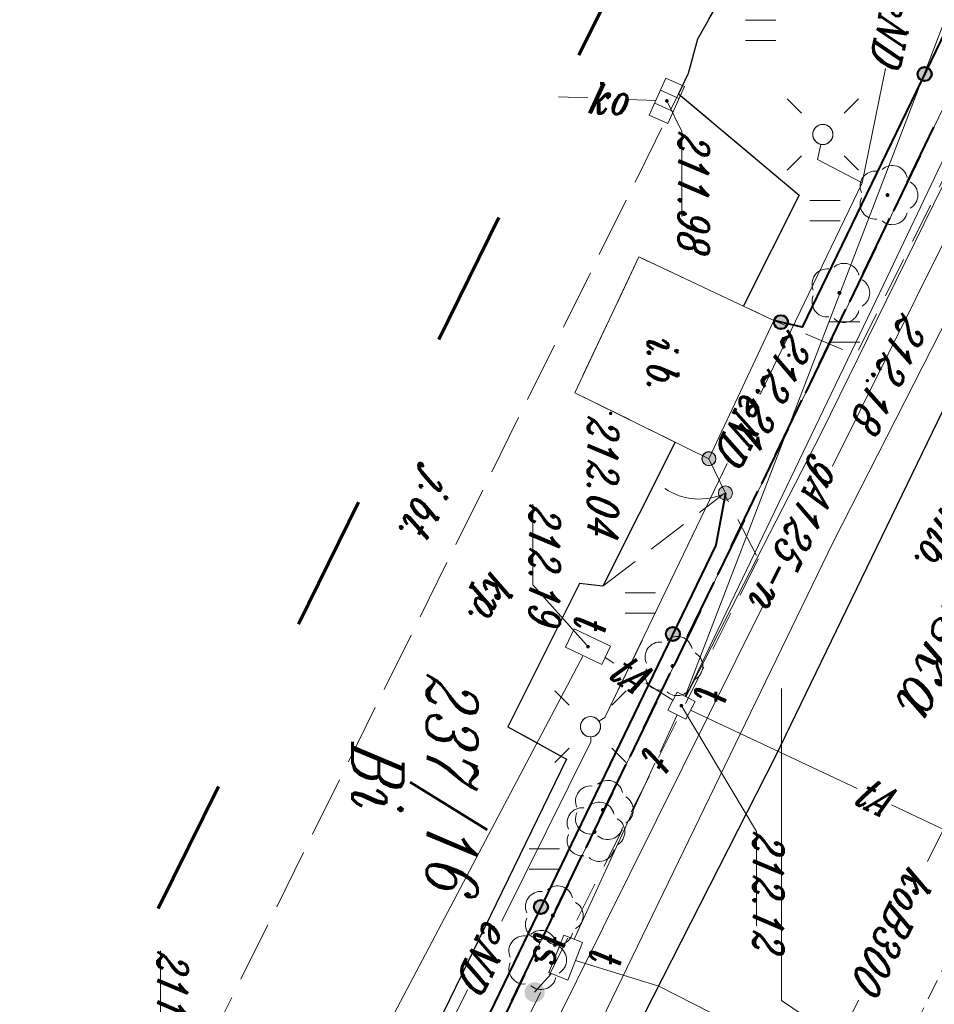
# Model space of a CAD drawing. Header units: millimetres. Extents: x -9598 to -9388, y -264557 to -264347.
# Tile 17 of 44: x -9499 to -9476, y -264449 to -264425. Entities that reach past the tile are written whole.
import ezdxf
from ezdxf.enums import TextEntityAlignment as Align

# ---------------------------------------------------------------- set-up
doc = ezdxf.new("R2010")
doc.units = ezdxf.units.MM
for name, pattern in [('DASHED2', [0.375, 0.25, -0.125]), ('Rakowicka 531_1 wstępna wersja$0$DGN Style 5', [7.845798, 3.362485, -4.483313]), ('Rakowicka 531_1 wstępna wersja$0$KTCR02-500', [1.5, 1, -0.5]), ('Rakowicka 531_1 wstępna wersja$0$KTJZ01-500', [2, 1.5, -0.5]), ('Rakowicka 531_1 wstępna wersja$0$KTPL01-500', [2, 1.5, -0.5]), ('Rakowicka 531_1 wstępna wersja$0$PTTU04-500', [1.5, 1, -0.5])]:
    doc.linetypes.add(name, pattern=pattern)
doc.layers.get('0').update_dxf_attribs({"color": 20, "lineweight": 35})
for name, color, linetype, lineweight in [('-- CO_opis', 11, 'Continuous', 0), ('-- CO_p', 51, 'DASHED2', 9), ('Rakowicka 531_1 wstępna wersja$0$BUIB12_03', 250, 'Continuous', 0), ('Rakowicka 531_1 wstępna wersja$0$EGBD03', 250, 'Continuous', 0), ('Rakowicka 531_1 wstępna wersja$0$EGBO02', 250, 'Continuous', 0), ('Rakowicka 531_1 wstępna wersja$0$EGBU01', 250, 'Continuous', 0), ('Rakowicka 531_1 wstępna wersja$0$EPGPO_216', 7, 'Continuous', 0), ('Rakowicka 531_1 wstępna wersja$0$GUPISL', 250, 'Continuous', 13), ('Rakowicka 531_1 wstępna wersja$0$KTCR02', 250, 'Continuous', 0), ('Rakowicka 531_1 wstępna wersja$0$KTJZ01', 250, 'Continuous', 0), ('Rakowicka 531_1 wstępna wersja$0$KTKR01', 250, 'Continuous', 0), ('Rakowicka 531_1 wstępna wersja$0$KTOK04', 250, 'Continuous', 0), ('Rakowicka 531_1 wstępna wersja$0$KTOK05_01', 250, 'Continuous', 0), ('Rakowicka 531_1 wstępna wersja$0$KTPL01', 250, 'Continuous', 0), ('Rakowicka 531_1 wstępna wersja$0$KTUL01', 250, 'Continuous', 0), ('Rakowicka 531_1 wstępna wersja$0$OBOP02_01', 250, 'Continuous', 0), ('Rakowicka 531_1 wstępna wersja$0$PTTU04', 250, 'Continuous', 0), ('Rakowicka 531_1 wstępna wersja$0$SUPE_01', 250, 'Continuous', 0), ('Rakowicka 531_1 wstępna wersja$0$SUPG_01', 250, 'Continuous', 0), ('Rakowicka 531_1 wstępna wersja$0$SUPK_01', 250, 'Continuous', 0), ('Rakowicka 531_1 wstępna wersja$0$SUPT_01', 250, 'Continuous', 0), ('Rakowicka 531_1 wstępna wersja$0$SUSM04_01_E', 250, 'Continuous', 0), ('Rakowicka 531_1 wstępna wersja$0$SUUS05', 250, 'Continuous', 0), ('Rakowicka 531_1 wstępna wersja$0$SUUS15_05_K', 250, 'Continuous', 0), ('Rakowicka 531_1 wstępna wersja$0$SUUS15_7a_T', 250, 'Continuous', 0), ('Rakowicka 531_1 wstępna wersja$0$SUUS15_7b_T', 250, 'Continuous', 0), ('Rakowicka 531_1 wstępna wersja$0$Warstwa 5', 250, 'Continuous', 0)]:
    doc.layers.add(name, color=color, linetype=linetype, lineweight=lineweight)
doc.layers.add('-- RAMKA', color=11, linetype='Continuous')
for name, color, linetype, lineweight, true_color in [('Rakowicka 531_1 wstępna wersja$0$GEPPGD', 7, 'Continuous', 13, 0x008000), ('Rakowicka 531_1 wstępna wersja$0$GUPKSH', 7, 'Continuous', 0, 0x803300), ('Rakowicka 531_1 wstępna wersja$0$GUPTSH', 7, 'Continuous', 0, 0xff9100), ('Rakowicka 531_1 wstępna wersja$0$GUPTST', 7, 'Continuous', 0, 0x0a0909), ('Rakowicka 531_1 wstępna wersja$0$GUPTST_O', 7, 'Continuous', 0, 0x0a0909)]:
    doc.layers.add(name, color=color, linetype=linetype, lineweight=lineweight, true_color=true_color)
doc.styles.add('Rakowicka 531_1 wstępna wersja$0$Style-ITALIC_1250 I 0.20944', font='ITALIC_1250.shx', dxfattribs={"oblique": 12})

# ---------------------------------------------------------------- blocks, each defined once
blk = doc.blocks.new('Rakowicka 531_1 wstępna wersja$0$GUPKSH1')
at = {"layer": 'Rakowicka 531_1 wstępna wersja$0$GUPKSH', "linetype": 'Continuous', "lineweight": 13}
blk.add_hatch(color=36, dxfattribs=at).paths.add_polyline_path([(0, -0.45), (-0.11647, -0.43467), (-0.225, -0.38971), (-0.3182, -0.3182), (-0.38971, -0.225), (-0.43467, -0.11647), (-0.45, 0), (-0.43467, 0.11647), (-0.38971, 0.225), (-0.3182, 0.3182), (-0.225, 0.38971), (-0.11647, 0.43467), (0, 0.45), (0.11647, 0.43467), (0.225, 0.38971), (0.3182, 0.3182), (0.38971, 0.225), (0.43467, 0.11647), (0.45, 0), (0.43467, -0.11647), (0.38971, -0.225), (0.3182, -0.3182), (0.225, -0.38971), (0.11647, -0.43467)])
blk = doc.blocks.new('Rakowicka 531_1 wstępna wersja$0$GUPTSH1')
at = {"layer": 'Rakowicka 531_1 wstępna wersja$0$GUPTSH', "linetype": 'Continuous', "lineweight": 13}
blk.add_hatch(color=30, dxfattribs=at).paths.add_polyline_path([(0, -0.45), (-0.11647, -0.43467), (-0.225, -0.38971), (-0.3182, -0.3182), (-0.38971, -0.225), (-0.43467, -0.11647), (-0.45, 0), (-0.43467, 0.11647), (-0.38971, 0.225), (-0.3182, 0.3182), (-0.225, 0.38971), (-0.11647, 0.43467), (0, 0.45), (0.11647, 0.43467), (0.225, 0.38971), (0.3182, 0.3182), (0.38971, 0.225), (0.43467, 0.11647), (0.45, 0), (0.43467, -0.11647), (0.38971, -0.225), (0.3182, -0.3182), (0.225, -0.38971), (0.11647, -0.43467)])
blk = doc.blocks.new('Rakowicka 531_1 wstępna wersja$0$OBOP02_01')
at = {"layer": 'Rakowicka 531_1 wstępna wersja$0$OBOP02_01', "linetype": 'Continuous', "lineweight": 13}
h = blk.add_hatch(color=96, dxfattribs=at)
edge = h.paths.add_edge_path()
edge.add_arc((0, 0), 0.05, 0, 360)
at = {"layer": 'Rakowicka 531_1 wstępna wersja$0$OBOP02_01', "color": 96, "linetype": 'Continuous', "lineweight": 13}
for centre, start, end in [((0, 0.375), 30.1471, 149.8529), ((-0.357, 0.116), 102.1471, 221.8529), ((0.357, 0.116), 318.1471, 77.8529), ((-0.22, -0.303), 174.1472, 293.8529), ((0.22, -0.303), 246.1471, 5.8529)]:
    blk.add_arc(centre, 0.375, start, end, dxfattribs=at)
blk = doc.blocks.new('Rakowicka 531_1 wstępna wersja$0$OBOP02_01_1')
at = {"layer": 'Rakowicka 531_1 wstępna wersja$0$OBOP02_01', "linetype": 'Continuous', "lineweight": 13}
h = blk.add_hatch(color=96, dxfattribs=at)
edge = h.paths.add_edge_path()
edge.add_arc((0, 0), 0.05, 0, 360)
at = {"layer": 'Rakowicka 531_1 wstępna wersja$0$OBOP02_01', "color": 96, "linetype": 'Continuous', "lineweight": 13}
for centre, start, end in [((0, 0.375), 30.1471, 149.8529), ((-0.357, 0.116), 102.1471, 221.8529), ((0.357, 0.116), 318.1471, 77.8529), ((-0.22, -0.303), 174.1472, 293.8529), ((0.22, -0.303), 246.1471, 5.8529)]:
    blk.add_arc(centre, 0.375, start, end, dxfattribs=at)
blk = doc.blocks.new('Rakowicka 531_1 wstępna wersja$0$GUPISL1_10')
at = {"color": 0, "flags": 128}
for points in [[(-8.83883, 8.83883), (-5.3033, 5.3033)], [(8.83883, 8.83883), (5.3033, 5.3033)], [(-8.83883, -8.83883), (-5.3033, -5.3033)], [(8.83883, -8.83883), (5.3033, -5.3033)]]:
    blk.add_lwpolyline(points, dxfattribs=at)
blk.add_lwpolyline([(0, 2.5), (0.85505, 2.34922), (1.60697, 1.9151), (2.16507, 1.25), (2.41482, 0.64705), (2.5, 0), (2.41482, -0.64705), (2.16507, -1.25), (1.70042, -1.83262), (1.0847, -2.25242), (0.3726, -2.47207), (-0.3726, -2.47207), (-1.0847, -2.25242), (-1.70042, -1.83262), (-2.16507, -1.25), (-2.43732, -0.5563), (-2.493, 0.18682), (-2.32718, 0.91335), (-1.95458, 1.55872), (-1.4083, 2.0656), (-0.7369, 2.38893), (0, 2.5)], close=True, dxfattribs=at)
blk = doc.blocks.new('Rakowicka 531_1 wstępna wersja$0$GUPTST1')
at = {"lineweight": -2}
blk.add_hatch(color=0, dxfattribs=at).paths.add_polyline_path([(0, -2.5), (-0.64705, -2.41481), (-1.25, -2.16506), (-1.76777, -1.76777), (-2.16506, -1.25), (-2.41481, -0.64705), (-2.5, 0), (-2.41481, 0.64705), (-2.16506, 1.25), (-1.76777, 1.76777), (-1.25, 2.16506), (-0.64705, 2.41481), (0, 2.5), (0.64705, 2.41481), (1.25, 2.16506), (1.76777, 1.76777), (2.16506, 1.25), (2.41481, 0.64705), (2.5, 0), (2.41481, -0.64705), (2.16506, -1.25), (1.76777, -1.76777), (1.25, -2.16506), (0.64705, -2.41481)])
blk = doc.blocks.new('Rakowicka 531_1 wstępna wersja$0$RTPW02')
at = {"layer": 'Rakowicka 531_1 wstępna wersja$0$Warstwa 5', "linetype": 'Continuous', "lineweight": 13}
h = blk.add_hatch(color=250, dxfattribs=at)
edge = h.paths.add_edge_path()
edge.add_arc((0, 0), 0.045, 0, 360)
blk = doc.blocks.new('Rakowicka 531_1 wstępna wersja$0$PTTU04_01')
at = {"layer": 'Rakowicka 531_1 wstępna wersja$0$PTTU04', "color": 250, "linetype": 'Continuous', "lineweight": 13}
for p, q in [((-0.25, -0.375), (-0.25, 0.375)), ((0.25, -0.375), (0.25, 0.375))]:
    blk.add_line(p, q, dxfattribs=at)
blk = doc.blocks.new('Rakowicka 531_1 wstępna wersja$0$SUUS05')
at = {"layer": 'Rakowicka 531_1 wstępna wersja$0$SUUS05', "color": 250, "linetype": 'Continuous', "lineweight": 13}
for p, q in [((-0.175, -0.25), (-0.175, 0.25)), ((0.175, 0.25), (0.175, -0.25))]:
    blk.add_line(p, q, dxfattribs=at)
at = {"layer": 'Rakowicka 531_1 wstępna wersja$0$SUUS05', "color": 250, "linetype": 'Continuous', "lineweight": 13, "flags": 128}
blk.add_lwpolyline([(-0.5, -0.25), (0.5, -0.25), (0.5, 0.25), (-0.5, 0.25), (-0.5, -0.25)], close=True, dxfattribs=at)
blk = doc.blocks.new('Rakowicka 531_1 wstępna wersja$0$SUUS15_7a_T')
at = {"layer": 'Rakowicka 531_1 wstępna wersja$0$SUUS15_7a_T', "color": 30, "linetype": 'Continuous', "lineweight": 13, "flags": 128}
blk.add_lwpolyline([(-0.25, 0.25), (0.25, 0.25), (0.25, -0.25), (-0.25, -0.25), (-0.25, 0.25)], close=True, dxfattribs=at)
blk = doc.blocks.new('Rakowicka 531_1 wstępna wersja$0$SUUS15_7b_T')
at = {"layer": 'Rakowicka 531_1 wstępna wersja$0$SUUS15_7b_T', "color": 30, "linetype": 'Continuous', "lineweight": 13, "flags": 128}
blk.add_lwpolyline([(-0.5, 0.25), (0.5, 0.25), (0.5, -0.25), (-0.5, -0.25), (-0.5, 0.25)], close=True, dxfattribs=at)
blk = doc.blocks.new('Rakowicka 531_1 wstępna wersja$0$510_1')
at = {"layer": 'Rakowicka 531_1 wstępna wersja$0$SUSM04_01_E', "color": 250, "linetype": 'Continuous', "lineweight": 13}
blk.add_circle((0, 0), 0.25, dxfattribs=at)
blk = doc.blocks.new('Rakowicka 531_1 wstępna wersja$0$510_2')
at = {"layer": 'Rakowicka 531_1 wstępna wersja$0$SUSM04_01_E', "color": 250, "linetype": 'Continuous', "lineweight": 13}
blk.add_circle((0, 0), 0.25, dxfattribs=at)
blk = doc.blocks.new('Rakowicka 531_1 wstępna wersja')
at = {"layer": 'Rakowicka 531_1 wstępna wersja$0$KTOK04', "linetype": 'Continuous', "lineweight": 13}
h = blk.add_hatch(color=250, dxfattribs=at)
edge = h.paths.add_edge_path()
edge.add_arc((7425329.5, 5549054.98), 0.175, 0, 360)
h = blk.add_hatch(color=250, dxfattribs=at)
edge = h.paths.add_edge_path()
edge.add_arc((7425328.65, 5549054.57), 0.17, 0, 360)
at = {"layer": 'Rakowicka 531_1 wstępna wersja$0$KTOK05_01', "linetype": 'Continuous', "lineweight": 40}
h = blk.add_hatch(color=250, dxfattribs=at)
edge = h.paths.add_edge_path()
edge.add_arc((7425319.136, 5549059.908), 0.17, 0, 360)
h = blk.add_hatch(color=250, dxfattribs=at)
edge = h.paths.add_edge_path()
edge.add_arc((7425325.272, 5549056.353), 0.17, 0, 360)
h = blk.add_hatch(color=250, dxfattribs=at)
edge = h.paths.add_edge_path()
edge.add_arc((7425332.985, 5549053.679), 0.17, 0, 360)
h = blk.add_hatch(color=250, dxfattribs=at)
edge = h.paths.add_edge_path()
edge.add_arc((7425339.738, 5549050.416), 0.17, 0, 360)
at = {"layer": 'Rakowicka 531_1 wstępna wersja$0$BUIB12_03', "color": 250, "linetype": 'Continuous', "lineweight": 13, "flags": 128}
blk.add_lwpolyline([(7425325.23, 5549056.18), (7425323.66, 5549052.84), (7425327.02, 5549051.25), (7425328.65, 5549054.57), (7425325.23, 5549056.18)], close=True, dxfattribs=at)
at = {"layer": 'Rakowicka 531_1 wstępna wersja$0$EGBD03', "color": 96, "linetype": 'Continuous', "lineweight": 13, "flags": 128}
for points in [[(7425377.48, 5549032.21), (7425364.05, 5549039.31), (7425363.81, 5549038.86), (7425355.7, 5549042.97), (7425349.9, 5549045.91), (7425316.05, 5549062.26), (7425311.57, 5549064.57), (7425306.63, 5549067.13), (7425295.44, 5549072.28), (7425303.71, 5549087.75), (7425305.85, 5549086.73), (7425311.48, 5549083.92), (7425328.84, 5549075.25), (7425337.39, 5549070.98), (7425355.94, 5549061.91), (7425374.38, 5549052.81), (7425383.03, 5549048.34)], [(7425312.686, 5549054.303), (7425313.43, 5549055.67), (7425316.05, 5549062.26), (7425349.9, 5549045.91), (7425355.7, 5549042.97), (7425352.387, 5549034.734)]]:
    blk.add_lwpolyline(points, dxfattribs=at)
at = {"layer": 'Rakowicka 531_1 wstępna wersja$0$EGBO02', "color": 96, "linetype": 'Continuous', "lineweight": 40}
for p, q in [((7425321.165, 5549059.789), (7425322.516, 5549059.137)), ((7425323.416, 5549058.702), (7425324.767, 5549058.05)), ((7425325.668, 5549057.615), (7425327.018, 5549056.962)), ((7425327.919, 5549056.527), (7425329.269, 5549055.875)), ((7425330.17, 5549055.44), (7425331.521, 5549054.787)), ((7425332.421, 5549054.353), (7425333.772, 5549053.7)), ((7425334.672, 5549053.265), (7425336.023, 5549052.613)), ((7425336.923, 5549052.178), (7425338.274, 5549051.525)), ((7425339.175, 5549051.091), (7425340.525, 5549050.438)), ((7425341.426, 5549050.003), (7425342.776, 5549049.351))]:
    blk.add_line(p, q, dxfattribs=at)
at = {"layer": 'Rakowicka 531_1 wstępna wersja$0$EPGPO_216', "color": 8, "linetype": 'Continuous', "lineweight": 40}
for p, q in [((7425321.801, 5549059.482), (7425320.45, 5549060.135)), ((7425324.052, 5549058.395), (7425322.701, 5549059.047)), ((7425326.303, 5549057.308), (7425324.953, 5549057.96)), ((7425328.554, 5549056.22), (7425327.204, 5549056.873)), ((7425330.806, 5549055.133), (7425329.455, 5549055.785)), ((7425333.057, 5549054.045), (7425331.706, 5549054.698)), ((7425335.308, 5549052.958), (7425333.957, 5549053.611)), ((7425337.559, 5549051.871), (7425336.208, 5549052.523)), ((7425339.81, 5549050.783), (7425338.46, 5549051.436)), ((7425342.061, 5549049.696), (7425340.711, 5549050.349))]:
    blk.add_line(p, q, dxfattribs=at)
at = {"layer": 'Rakowicka 531_1 wstępna wersja$0$GEPPGD', "color": 250, "linetype": 'Rakowicka 531_1 wstępna wersja$0$DGN Style 5', "lineweight": 70, "flags": 128}
blk.add_lwpolyline([(7425284.958, 5549147.04), (7425252.6, 5549083.92), (7425409.418, 5549006.623), (7425423.137, 5549033.307), (7425330.222, 5549078.944), (7425348.524, 5549115.33), (7425284.958, 5549147.04)], close=True, dxfattribs=at)
at = {"layer": 'Rakowicka 531_1 wstępna wersja$0$KTCR02', "color": 250, "linetype": 'Rakowicka 531_1 wstępna wersja$0$KTCR02-500', "lineweight": 13, "flags": 128}
blk.add_lwpolyline([(7425349.93, 5549046.35), (7425349.81, 5549047.32), (7425349.48, 5549048.16), (7425349.02, 5549048.91), (7425348.39, 5549049.58), (7425347.2, 5549050.41), (7425346.1, 5549051.08), (7425336.01, 5549056.22), (7425318.45, 5549064.72)], dxfattribs=at)
at = {"layer": 'Rakowicka 531_1 wstępna wersja$0$KTJZ01', "color": 250, "linetype": 'Rakowicka 531_1 wstępna wersja$0$KTJZ01-500', "lineweight": 13, "flags": 128}
for points in [[(7425349.93, 5549046.35), (7425349.81, 5549047.32), (7425349.48, 5549048.16), (7425349.02, 5549048.91), (7425348.39, 5549049.58), (7425347.2, 5549050.41), (7425346.1, 5549051.08), (7425336.01, 5549056.22), (7425318.45, 5549064.72), (7425312.37, 5549067.76), (7425311.94, 5549068.09), (7425302.89, 5549072.63), (7425297.097, 5549075.304)], [(7425319.622, 5549053.816), (7425319.12, 5549054.06), (7425318.27, 5549054.29), (7425317.29, 5549054.84), (7425316.39, 5549055.58), (7425315.52, 5549056.71), (7425315.07, 5549058.02), (7425314.94, 5549059.24), (7425315.57, 5549061.71), (7425315.87, 5549062.27)]]:
    blk.add_lwpolyline(points, dxfattribs=at)
at = {"layer": 'Rakowicka 531_1 wstępna wersja$0$KTKR01', "color": 250, "linetype": 'Continuous', "lineweight": 30, "flags": 128}
for points in [[(7425288.96, 5549073.88), (7425290.75, 5549075.76), (7425292.94, 5549076.53), (7425295.17, 5549076.23), (7425297.097, 5549075.304), (7425302.89, 5549072.63), (7425311.94, 5549068.09), (7425312.37, 5549067.76), (7425318.45, 5549064.72), (7425336.01, 5549056.22), (7425346.1, 5549051.08)], [(7425315.87, 5549062.27), (7425315.57, 5549061.71), (7425314.94, 5549059.24), (7425315.07, 5549058.02), (7425315.52, 5549056.71), (7425316.39, 5549055.58), (7425317.29, 5549054.84), (7425318.27, 5549054.29), (7425319.12, 5549054.06), (7425319.622, 5549053.816), (7425322.13, 5549056.8), (7425324.84, 5549055.44), (7425324.874, 5549055.423)], [(7425328.24, 5549053.735), (7425331.8, 5549051.95)], [(7425331.8, 5549051.95), (7425331.74, 5549051.37), (7425335.28, 5549049.6), (7425336.08, 5549051.05), (7425345.31, 5549046.56), (7425345.29, 5549046.39)]]:
    blk.add_lwpolyline(points, dxfattribs=at)
at = {"layer": 'Rakowicka 531_1 wstępna wersja$0$KTOK04', "color": 250, "linetype": 'Continuous', "lineweight": 13}
blk.add_line((7425329.5, 5549054.98), (7425328.65, 5549054.57), dxfattribs=at)
for centre, radius in [((7425329.5, 5549054.98), 0.175), ((7425328.65, 5549054.57), 0.175), ((7425328.65, 5549054.57), 0.17)]:
    blk.add_circle(centre, radius, dxfattribs=at)
blk.add_arc((7425328.149, 5549054.328), 1.5, 325.7505, 25.7505, dxfattribs=at)
at = {"layer": 'Rakowicka 531_1 wstępna wersja$0$KTOK05_01', "color": 250, "linetype": 'Continuous', "lineweight": 40, "flags": 128}
for points in [[(7425315.76, 5549061.54), (7425325.4, 5549056.88), (7425325.23, 5549056.18)], [(7425329.5, 5549054.98), (7425330.79, 5549054.74), (7425349.27, 5549045.81), (7425347.41, 5549041.87), (7425346.94, 5549041.86)]]:
    blk.add_lwpolyline(points, dxfattribs=at)
at = {"layer": 'Rakowicka 531_1 wstępna wersja$0$KTOK05_01', "color": 250, "linetype": 'Continuous', "lineweight": 40}
for centre, radius in [((7425319.136, 5549059.908), 0.175), ((7425319.136, 5549059.908), 0.17), ((7425325.272, 5549056.353), 0.175), ((7425325.272, 5549056.353), 0.17), ((7425332.985, 5549053.679), 0.175), ((7425332.985, 5549053.679), 0.17), ((7425339.738, 5549050.416), 0.175), ((7425339.738, 5549050.416), 0.17)]:
    blk.add_circle(centre, radius, dxfattribs=at)
at = {"layer": 'Rakowicka 531_1 wstępna wersja$0$KTPL01', "color": 250, "linetype": 'Rakowicka 531_1 wstępna wersja$0$KTPL01-500', "lineweight": 13, "flags": 128}
blk.add_lwpolyline([(7425342.62, 5549042.45), (7425343.72, 5549041.79), (7425345.29, 5549046.39), (7425345.31, 5549046.56), (7425336.08, 5549051.05), (7425335.28, 5549049.6), (7425331.74, 5549051.37), (7425331.8, 5549051.95), (7425328.24, 5549053.735), (7425327.02, 5549051.25), (7425323.66, 5549052.84), (7425324.874, 5549055.423), (7425322.13, 5549056.8), (7425319.622, 5549053.816), (7425320.79, 5549053.25), (7425342.62, 5549042.45)], close=True, dxfattribs=at)
at = {"layer": 'Rakowicka 531_1 wstępna wersja$0$PTTU04', "color": 250, "linetype": 'Rakowicka 531_1 wstępna wersja$0$PTTU04-500', "lineweight": 13, "flags": 128}
for points in [[(7425324.874, 5549055.423), (7425322.13, 5549056.8), (7425319.622, 5549053.816), (7425319.12, 5549054.06), (7425318.27, 5549054.29), (7425317.29, 5549054.84), (7425316.39, 5549055.58), (7425315.52, 5549056.71), (7425315.07, 5549058.02), (7425314.94, 5549059.24), (7425315.57, 5549061.71), (7425315.87, 5549062.27), (7425316.25, 5549062.83), (7425316.41, 5549063.01), (7425326.09, 5549058.21), (7425325.23, 5549056.18), (7425324.874, 5549055.423)], [(7425331.13, 5549055.79), (7425349.93, 5549046.35), (7425349.91, 5549045.16), (7425345.31, 5549046.56), (7425336.08, 5549051.05), (7425335.28, 5549049.6), (7425331.74, 5549051.37), (7425331.8, 5549051.95), (7425329.51, 5549054.95), (7425331.13, 5549055.79)]]:
    blk.add_lwpolyline(points, close=True, dxfattribs=at)
at = {"layer": 'Rakowicka 531_1 wstępna wersja$0$SUPE_01', "color": 1, "linetype": 'Continuous', "lineweight": 13}
blk.add_line((7425333.145, 5549052.916), (7425335.05, 5549052), dxfattribs=at)
at = {"layer": 'Rakowicka 531_1 wstępna wersja$0$SUPE_01', "color": 1, "linetype": 'Continuous', "lineweight": 13, "flags": 128}
for points in [[(7425321.83, 5549058.36), (7425319.001, 5549058.942)], [(7425321.83, 5549058.36), (7425321.25, 5549057.26), (7425320.875, 5549057.339)], [(7425327.064, 5549055.842), (7425321.83, 5549058.36)], [(7425335.145, 5549051.851), (7425335.05, 5549052), (7425328.773, 5549055.02)], [(7425340.091, 5549049.445), (7425335.65, 5549051.65), (7425335.53, 5549051.647)], [(7425348.773, 5549045.045), (7425348.7, 5549045.17), (7425341.789, 5549048.602)]]:
    blk.add_lwpolyline(points, dxfattribs=at)
at = {"layer": 'Rakowicka 531_1 wstępna wersja$0$SUPG_01', "color": 52, "linetype": 'Continuous', "lineweight": 13, "flags": 128}
for points in [[(7425308.266, 5549068.081), (7425309.79, 5549067.35), (7425311.99, 5549066.1), (7425320.54, 5549061.75), (7425328.834, 5549057.626)], [(7425355.592, 5549045.489), (7425349.9, 5549048.35), (7425330.73, 5549057.64), (7425325.05, 5549060.53)], [(7425332.314, 5549055.896), (7425346.85, 5549048.67), (7425350.795, 5549046.716)]]:
    blk.add_lwpolyline(points, dxfattribs=at)
at = {"layer": 'Rakowicka 531_1 wstępna wersja$0$SUPK_01', "color": 36, "linetype": 'Continuous', "lineweight": 13, "flags": 128}
for points in [[(7425327.404, 5549065.539), (7425338.611, 5549059.976)], [(7425342.041, 5549058.274), (7425350.29, 5549054.18), (7425364.057, 5549047.272)], [(7425319.763, 5549052.558), (7425319.79, 5549053.26)], [(7425319.699, 5549050.847), (7425319.726, 5549051.576)]]:
    blk.add_lwpolyline(points, dxfattribs=at)
at = {"layer": 'Rakowicka 531_1 wstępna wersja$0$SUPT_01', "color": 30, "linetype": 'Continuous', "lineweight": 13, "flags": 128}
for points in [[(7425340.666, 5549066.397), (7425337.213, 5549059.085)], [(7425307.152, 5549064.499), (7425334.525, 5549053.98)], [(7425334.538, 5549054.004), (7425328.02, 5549057.35), (7425313.882, 5549064.295)], [(7425334.535, 5549053.998), (7425324.54, 5549058.8), (7425320.99, 5549060.489)], [(7425336.812, 5549058.236), (7425334.867, 5549054.116)], [(7425342.563, 5549055.03), (7425341.7, 5549053.33), (7425341.064, 5549051.27)], [(7425334.626, 5549053.678), (7425334.206, 5549053.013)], [(7425335.91, 5549053.362), (7425334.987, 5549053.786)], [(7425340.535, 5549051.239), (7425336.184, 5549053.236)], [(7425333.705, 5549052.22), (7425333.569, 5549052.006)], [(7425333.521, 5549051.463), (7425351.682, 5549041.872)], [(7425341.387, 5549050.675), (7425341.85, 5549050.26)]]:
    blk.add_lwpolyline(points, dxfattribs=at)
at = {"layer": 'Rakowicka 531_1 wstępna wersja$0$SUUS15_05_K', "color": 36, "linetype": 'Continuous', "lineweight": 13, "flags": 128}
for points in [[(7425319.8, 5549053.53), (7425320.553, 5549053.898), (7425322.66, 5549053.898)], [(7425344.16, 5549041.77), (7425342.869, 5549041.003), (7425340.82, 5549041.003)]]:
    blk.add_lwpolyline(points, dxfattribs=at)
at = {"layer": 'Rakowicka 531_1 wstępna wersja$0$SUUS15_7a_T', "color": 30, "linetype": 'Continuous', "lineweight": 13, "flags": 128}
for points in [[(7425334.76, 5549053.89), (7425337.87, 5549055.745), (7425340.204, 5549055.745)], [(7425333.332, 5549051.612), (7425331.774, 5549050.212), (7425329.776, 5549050.212)]]:
    blk.add_lwpolyline(points, dxfattribs=at)
at = {"layer": 'Rakowicka 531_1 wstępna wersja$0$GUPISL', "color": 250, "linetype": 'Continuous', "lineweight": 13, "xscale": 0.1, "yscale": 0.1, "zscale": 0.1}
for p in [(7425320.63, 5549057.39), (7425335.28, 5549051.64)]:
    blk.add_blockref('Rakowicka 531_1 wstępna wersja$0$GUPISL1_10', p, dxfattribs=at)
at = {"layer": 'Rakowicka 531_1 wstępna wersja$0$GUPTST', "color": 18, "linetype": 'Continuous', "lineweight": 13, "true_color": 0x0a0909, "xscale": 0.1, "yscale": 0.1, "zscale": 0.1}
blk.add_blockref('Rakowicka 531_1 wstępna wersja$0$GUPTST1', (7425341.85, 5549050.26), dxfattribs=at)
at = {"layer": 'Rakowicka 531_1 wstępna wersja$0$OBOP02_01', "color": 96, "linetype": 'Continuous', "lineweight": 13}
for name, p in [('Rakowicka 531_1 wstępna wersja$0$OBOP02_01', (7425322.13, 5549058.99)), ('Rakowicka 531_1 wstępna wersja$0$OBOP02_01', (7425324.55, 5549057.8)), ('Rakowicka 531_1 wstępna wersja$0$OBOP02_01_1', (7425333.78, 5549053.67)), ('Rakowicka 531_1 wstępna wersja$0$OBOP02_01_1', (7425337.34, 5549051.95)), ('Rakowicka 531_1 wstępna wersja$0$OBOP02_01_1', (7425337.88, 5549051.74)), ('Rakowicka 531_1 wstępna wersja$0$OBOP02_01_1', (7425339.95, 5549050.71)), ('Rakowicka 531_1 wstępna wersja$0$OBOP02_01_1', (7425341.05, 5549050.3))]:
    blk.add_blockref(name, p, dxfattribs=at)
at = {"layer": 'Rakowicka 531_1 wstępna wersja$0$PTTU04', "color": 250, "linetype": 'Continuous', "lineweight": 13}
for p in [(7425325.515, 5549057.926), (7425322.514, 5549057.44), (7425318.052, 5549055.855), (7425332.22, 5549052.878), (7425338.552, 5549050.496)]:
    blk.add_blockref('Rakowicka 531_1 wstępna wersja$0$PTTU04_01', p, dxfattribs=at)
at = {"layer": 'Rakowicka 531_1 wstępna wersja$0$SUSM04_01_E', "color": 250, "linetype": 'Continuous', "lineweight": 13}
for name, p in [('Rakowicka 531_1 wstępna wersja$0$510_1', (7425320.63, 5549057.39)), ('Rakowicka 531_1 wstępna wersja$0$510_2', (7425320.63, 5549057.39)), ('Rakowicka 531_1 wstępna wersja$0$510_2', (7425335.28, 5549051.64))]:
    blk.add_blockref(name, p, dxfattribs=at)
at = {"layer": 'Rakowicka 531_1 wstępna wersja$0$SUUS05', "color": 250, "linetype": 'Continuous', "lineweight": 13, "rotation": 335.7458616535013}
blk.add_blockref('Rakowicka 531_1 wstępna wersja$0$SUUS05', (7425319.8, 5549053.53), dxfattribs=at)
at = {"layer": 'Rakowicka 531_1 wstępna wersja$0$SUUS15_05_K', "color": 36, "linetype": 'Continuous', "lineweight": 13, "xscale": 0.1, "yscale": 0.1, "zscale": 0.1}
blk.add_blockref('Rakowicka 531_1 wstępna wersja$0$GUPKSH1', (7425319.8, 5549053.53), dxfattribs=at)
at = {"layer": 'Rakowicka 531_1 wstępna wersja$0$SUUS15_7a_T', "color": 30, "linetype": 'Continuous', "lineweight": 13, "rotation": 332.6674407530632}
blk.add_blockref('Rakowicka 531_1 wstępna wersja$0$SUUS15_7a_T', (7425334.76, 5549053.89), dxfattribs=at)
at = {"layer": 'Rakowicka 531_1 wstępna wersja$0$SUUS15_7a_T', "color": 30, "linetype": 'Continuous', "lineweight": 13, "xscale": 0.1, "yscale": 0.1, "zscale": 0.1}
for p in [(7425334.76, 5549053.89), (7425333.3, 5549051.58)]:
    blk.add_blockref('Rakowicka 531_1 wstępna wersja$0$GUPTSH1', p, dxfattribs=at)
at = {"layer": 'Rakowicka 531_1 wstępna wersja$0$SUUS15_7b_T', "color": 30, "linetype": 'Continuous', "lineweight": 13}
for p, rotation in [((7425333.3, 5549051.58), 244.4623504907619), ((7425340.99, 5549051.03), 338.3046690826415)]:
    blk.add_blockref('Rakowicka 531_1 wstępna wersja$0$SUUS15_7b_T', p, dxfattribs=dict(at, rotation=rotation))
at = {"layer": 'Rakowicka 531_1 wstępna wersja$0$Warstwa 5', "color": 250, "linetype": 'Continuous', "lineweight": 13}
for p in [(7425326.72, 5549058.49), (7425326.09, 5549056.55), (7425327.53, 5549052.14)]:
    blk.add_blockref('Rakowicka 531_1 wstępna wersja$0$RTPW02', p, dxfattribs=at)
at = {"layer": 'Rakowicka 531_1 wstępna wersja$0$BUIB12_03', "color": 250, "linetype": 'Continuous', "lineweight": 13, "insert": (7425325.61, 5549053.059), "char_height": 0.75, "attachment_point": 7, "rotation": 359.9998, "line_spacing_factor": 0.6, "style": 'Rakowicka 531_1 wstępna wersja$0$Style-ITALIC_1250 I 0.20944'}
blk.add_mtext('\\H1x;\\W0.8;i.b.', dxfattribs=at)
at = {"layer": 'Rakowicka 531_1 wstępna wersja$0$EGBD03', "color": 96, "linetype": 'Continuous', "lineweight": 30, "insert": (7425333.958, 5549047.177), "char_height": 1.25, "attachment_point": 7, "rotation": 359.9998, "line_spacing_factor": 0.6, "style": 'Rakowicka 531_1 wstępna wersja$0$Style-ITALIC_1250 I 0.20944'}
blk.add_mtext('\\H1x;\\W0.8;237/16', dxfattribs=at)
at = {"layer": 'Rakowicka 531_1 wstępna wersja$0$EGBU01', "color": 96, "linetype": 'Continuous', "lineweight": 30, "insert": (7425335.653, 5549045.753), "char_height": 1.25, "attachment_point": 7, "rotation": 359.9998, "line_spacing_factor": 0.6, "style": 'Rakowicka 531_1 wstępna wersja$0$Style-ITALIC_1250 I 0.20944'}
blk.add_mtext('\\H1x;\\W0.8;Bi', dxfattribs=at)
at = {"layer": 'Rakowicka 531_1 wstępna wersja$0$GUPTST_O', "color": 250, "linetype": 'Continuous', "lineweight": 13, "insert": (7425341.1, 5549050.26), "char_height": 0.75, "attachment_point": 9, "line_spacing_factor": 0.6, "style": 'Rakowicka 531_1 wstępna wersja$0$Style-ITALIC_1250 I 0.20944'}
blk.add_mtext('\\H1x;\\W0.8;ts', dxfattribs=at)
at = {"layer": 'Rakowicka 531_1 wstępna wersja$0$KTJZ01', "color": 250, "linetype": 'Continuous', "lineweight": 13, "style": 'Rakowicka 531_1 wstępna wersja$0$Style-ITALIC_1250 I 0.20944', "oblique": 12, "width": 0.8}
for s, rotation, p in [('j.mb.', 333.4935, (7425330.243, 5549060.103)), ('j.bt.', 334.2476, (7425329.729, 5549047.22))]:
    blk.add_text(s, height=0.75, rotation=rotation, dxfattribs=at).set_placement(p, align=Align.CENTER)
at = {"layer": 'Rakowicka 531_1 wstępna wersja$0$KTPL01', "color": 250, "linetype": 'Continuous', "lineweight": 13, "insert": (7425331.909, 5549048.637), "char_height": 0.75, "attachment_point": 8, "rotation": 333.6769, "line_spacing_factor": 0.6, "style": 'Rakowicka 531_1 wstępna wersja$0$Style-ITALIC_1250 I 0.20944'}
blk.add_mtext('\\H1x;\\W0.8;kp.', dxfattribs=at)
at = {"layer": 'Rakowicka 531_1 wstępna wersja$0$KTUL01', "color": 250, "linetype": 'Continuous', "lineweight": 30, "style": 'Rakowicka 531_1 wstępna wersja$0$Style-ITALIC_1250 I 0.20944', "oblique": 12, "width": 0.8}
blk.add_text('Olszańska', height=1.25, rotation=333.7, dxfattribs=at).set_placement((7425328.032, 5549062.468))
at = {"layer": 'Rakowicka 531_1 wstępna wersja$0$SUPE_01', "color": 1, "linetype": 'Continuous', "lineweight": 13, "style": 'Rakowicka 531_1 wstępna wersja$0$Style-ITALIC_1250 I 0.20944', "oblique": 12, "width": 0.8}
for rotation, p in [(348.372, (7425318.066, 5549059.1)), (334.3083, (7425327.909, 5549055.41)), (333.5932, (7425340.94, 5549049.023))]:
    blk.add_text('eND', height=0.75, rotation=rotation, dxfattribs=at).set_placement(p, align=Align.MIDDLE_CENTER)
at = {"layer": 'Rakowicka 531_1 wstępna wersja$0$SUPG_01', "color": 250, "linetype": 'Continuous', "lineweight": 13, "style": 'Rakowicka 531_1 wstępna wersja$0$Style-ITALIC_1250 I 0.20944', "oblique": 12, "width": 0.8}
blk.add_text('gA125-n', height=0.75, rotation=333.5658, dxfattribs=at).set_placement((7425330.574, 5549056.761), align=Align.MIDDLE_CENTER)
at = {"layer": 'Rakowicka 531_1 wstępna wersja$0$SUPK_01', "color": 36, "linetype": 'Continuous', "lineweight": 13, "style": 'Rakowicka 531_1 wstępna wersja$0$Style-ITALIC_1250 I 0.20944', "oblique": 12, "width": 0.8}
for s, rotation, p in [('koB300', 333.6038, (7425340.326, 5549059.125)), ('ko', 87.8389, (7425319.745, 5549052.067))]:
    blk.add_text(s, height=0.75, rotation=rotation, dxfattribs=at).set_placement(p, align=Align.MIDDLE_CENTER)
at = {"layer": 'Rakowicka 531_1 wstępna wersja$0$SUPT_01', "color": 30, "linetype": 'Continuous', "lineweight": 13, "style": 'Rakowicka 531_1 wstępna wersja$0$Style-ITALIC_1250 I 0.20944', "oblique": 12, "width": 0.8}
for s, rotation, p in [('tA', 64.7223, (7425337.001, 5549058.666)), ('t', 335.3416, (7425336.047, 5549053.299)), ('tA', 57.7057, (7425333.955, 5549052.617))]:
    blk.add_text(s, height=0.75, rotation=rotation, dxfattribs=at).set_placement(p, align=Align.MIDDLE_CENTER)
at = {"layer": 'Rakowicka 531_1 wstępna wersja$0$SUUS15_05_K', "color": 36, "linetype": 'Continuous', "lineweight": 13, "char_height": 0.75, "attachment_point": 7, "rotation": 359.9998, "line_spacing_factor": 0.6, "style": 'Rakowicka 531_1 wstępna wersja$0$Style-ITALIC_1250 I 0.20944'}
for s, insert in [('\\H1x;\\W0.8;211.98', (7425320.553, 5549053.82)), ('\\H1x;\\W0.8;211.88', (7425340.82, 5549040.926))]:
    blk.add_mtext(s, dxfattribs=dict(at, insert=insert))
at = {"layer": 'Rakowicka 531_1 wstępna wersja$0$SUUS15_7a_T', "color": 30, "linetype": 'Continuous', "lineweight": 13, "char_height": 0.75, "attachment_point": 7, "rotation": 359.9998, "line_spacing_factor": 0.6, "style": 'Rakowicka 531_1 wstępna wersja$0$Style-ITALIC_1250 I 0.20944'}
for s, insert in [('\\H1x;\\W0.8;212.12', (7425337.87, 5549055.668)), ('\\H1x;\\W0.8;212.19', (7425329.776, 5549050.134))]:
    blk.add_mtext(s, dxfattribs=dict(at, insert=insert))
at = {"layer": 'Rakowicka 531_1 wstępna wersja$0$SUUS15_7b_T', "color": 30, "linetype": 'Continuous', "lineweight": 13, "char_height": 0.75, "attachment_point": 7, "rotation": 359.9998, "line_spacing_factor": 0.6, "style": 'Rakowicka 531_1 wstępna wersja$0$Style-ITALIC_1250 I 0.20944'}
for insert in [(7425334.238, 5549054.241), (7425340.74, 5549051.64), (7425332.496, 5549051.263)]:
    blk.add_mtext('\\H1x;\\W0.8;t', dxfattribs=dict(at, insert=insert))
at = {"layer": 'Rakowicka 531_1 wstępna wersja$0$Warstwa 5', "color": 250, "linetype": 'Continuous', "lineweight": 13, "char_height": 0.75, "attachment_point": 7, "line_spacing_factor": 0.6, "style": 'Rakowicka 531_1 wstępna wersja$0$Style-ITALIC_1250 I 0.20944'}
for s, insert, rotation in [('\\H1x;\\W0.8;212.18', (7425325.025, 5549059.349), 334.4827), ('\\H1x;\\W0.8;212.21', (7425325.447, 5549056.52), 333.2943), ('\\H1x;\\W0.8;212.04', (7425327.593, 5549051.576), 359.9479)]:
    blk.add_mtext(s, dxfattribs=dict(at, insert=insert, rotation=rotation))

msp = doc.modelspace()

# ---------------------------------------------------------------- linework, layer by layer
at = {"layer": '-- CO_opis', "lineweight": 0}
msp.add_lwpolyline([(-9479.897, -264441.511), (-9479.897, -264448.725), (-9479.897, -264449.225), (-9477.223, -264451.036)], dxfattribs=at)
at = {"layer": '-- CO_p', "ltscale": 2}
msp.add_line((-9484.614, -264465.972, -10.18), (-9451.937, -264400.2, -10.18), dxfattribs=at)

# ---------------------------------------------------------------- block references
at = {"layer": '-- RAMKA', "rotation": 270}
msp.add_blockref('Rakowicka 531_1 wstępna wersja', (-5558536.267, 7160892.827), dxfattribs=at)

doc.saveas('drawing.dxf')
